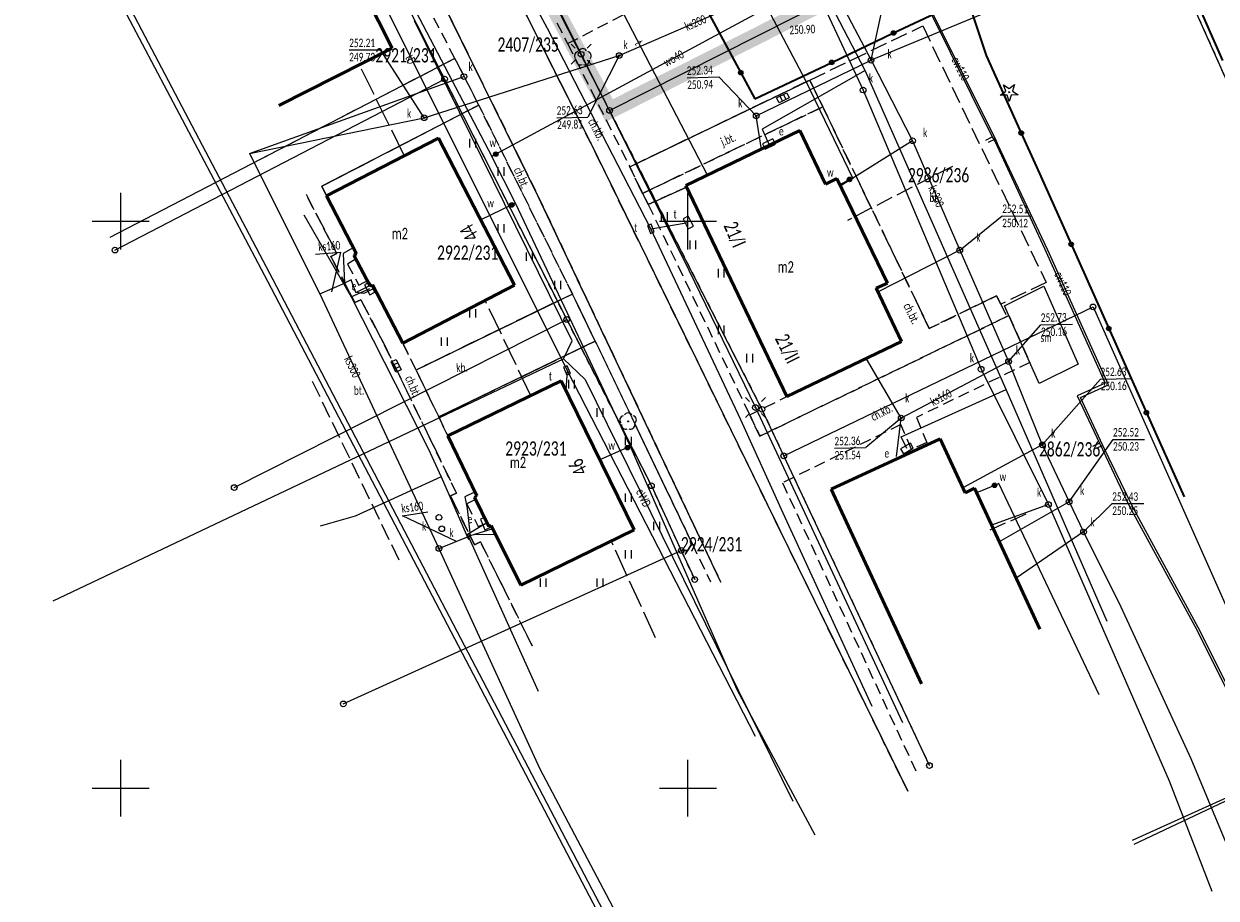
# Model space of a CAD drawing. Header units: millimetres. Extents: x 284606 to 569416, y -192995 to -95103.
# Tile 38 of 178: x 290705 to 290810, y -105319 to -105242. Entities that reach past the tile are written whole.
import ezdxf
from ezdxf.enums import TextEntityAlignment as Align

# ---------------------------------------------------------------- set-up
doc = ezdxf.new("R2010")
doc.units = ezdxf.units.MM
for name, pattern in [('1', [0]), ('1.0_0.5', [1.5, 1, -0.5]), ('11', [3, 2.5, -0.5]), ('2_OTDM', [0]), ('2_OTKC', [1.5, 1, -0.5]), ('2_OTKJ', [2, 1.5, -0.5]), ('2_OTKK', [0]), ('2_OTKU', [2, 1.5, -0.5]), ('2_OTZI', [1.5, 1, -0.5]), ('2_OTZT', [1.5, 1, -0.5]), ('3_EGBU_A', [0]), ('4_SUCP', [0]), ('4_SUEP_A', [0]), ('4_SUKP', [0]), ('4_SUPP_P', [2, 1.5, -0.5]), ('4_SUTP_A', [0]), ('4_SUWP', [0]), ('GDE', [0]), ('GUZ', [1, 0.5, -0.5])]:
    doc.linetypes.add(name, pattern=pattern)
doc.layers.get('0').update_dxf_attribs({"lineweight": 0})
doc.layers.add('CIENKA', color=3, linetype='Continuous')
for name, color, linetype, lineweight in [('Dzialki', 7, 'GDE', 18), ('EADTD_T_0', 7, 'Continuous', 25), ('EGBB_E_T_0', 7, 'Continuous', 20), ('EGBB_L_0', 7, '3_EGBU_A', 50), ('Numery_dzialek', 7, 'Continuous', 13), ('OTD_E_T_5', 7, 'Continuous', 0), ('OTD_L_8', 7, '2_OTDM', 25), ('OTK_E_T_0', 7, 'Continuous', 0), ('OTK_E_T_1', 7, 'Continuous', 0), ('OTK_E_T_3', 7, 'Continuous', 0), ('OTK_L_0', 7, '2_OTKJ', 18), ('OTK_L_1', 7, '2_OTKK', 25), ('OTK_L_2', 7, '2_OTKC', 18), ('OTK_L_4', 7, '2_OTKU', 18), ('OTO_L_0', 7, 'Continuous', 35), ('OTZ_L_3', 7, '2_OTZT', 18), ('OTZ_T_0', 3, 'Continuous', 18), ('OTZ_T_1', 3, 'Continuous', 18), ('P_SUCP_L_0', 200, '4_SUPP_P', 18), ('Podzial_sekcyjny_krzyze', 7, '1', 0), ('Punkty', 7, 'Continuous', 18), ('SUCP_E_T_0', 200, 'Continuous', 18), ('SUCP_L_0', 200, '4_SUCP', 18), ('SUE_E_T_1', 1, 'Continuous', 0), ('SUE_T_3', 7, 'Continuous', 18), ('SUE_T_4', 1, 'Continuous', 18), ('SUEP_E_T_0', 1, 'Continuous', 0), ('SUEP_L_0', 1, '4_SUEP_A', 18), ('SUK_T_1', 34, 'Continuous', 18), ('SUKP_E_T_0', 34, 'Continuous', 0), ('SUKP_L_0', 34, '4_SUKP', 18), ('SUKR_T_0', 34, 'Continuous', 18), ('SUP_E_T_1', 7, 'Continuous', 0), ('SUP_T_2', 7, 'Continuous', 18), ('SUP_T_4', 7, 'Continuous', 18), ('SUT_E_T_1', 30, 'Continuous', 0), ('SUT_T_1', 30, 'Continuous', 18), ('SUTP_E_T_0', 30, 'Continuous', 0), ('SUTP_L_0', 30, '4_SUTP_A', 18), ('SUW_E_T_2', 5, 'Continuous', 0), ('SUW_T_5', 5, 'Continuous', 18), ('SUWP_E_T_0', 5, 'Continuous', 0), ('SUWP_L_0', 5, '4_SUWP', 18), ('Uzytki', 90, 'GUZ', 18), ('ZUPPT_L_0', 7, '11', 13)]:
    doc.layers.add(name, color=color, linetype=linetype, lineweight=lineweight)
doc.styles.get("Standard").update_dxf_attribs({"font": 'calibri.ttf'})

# ---------------------------------------------------------------- blocks, each defined once
blk = doc.blocks.new('GRT')
at = {"linetype": 'Continuous'}
blk.add_circle((0, 0), 0.25, dxfattribs=at)
blk = doc.blocks.new('2_OTZG')
at = {"linetype": 'Continuous'}
for p, q in [((-0.78225, -0.26495), (-0.3012, 0.09375)), ((-0.3012, 0.09375), (-0.4937, 0.6621)), ((-0.4937, 0.6621), (-0.0039, 0.31545)), ((-0.0039, 0.31545), (0.4771, 0.67415)), ((0.4771, 0.67415), (0.2988, 0.1012)), ((0.2988, 0.1012), (0.7886, -0.24545)), ((-0.18225, -0.2575), (-0.78225, -0.26495)), ((0.01025, -0.82585), (-0.18225, -0.2575)), ((0.1886, -0.2529), (0.01025, -0.82585)), ((0.7886, -0.24545), (0.1886, -0.2529))]:
    blk.add_line(p, q, dxfattribs=at)
blk.add_circle((0, 0), 0.045, dxfattribs=at)
blk = doc.blocks.new('2_OTZL')
at = {"linetype": 'Continuous'}
blk.add_circle((0, 0), 0.045, dxfattribs=at)
for centre, start, end in [((-0.36, 0.12), 102.1445, 221.86), ((0, 0.38), 30.1401, 149.8599), ((0.36, 0.12), 318.14, 77.8555), ((-0.22, -0.3), 174.1482, 293.8542), ((0.22, -0.3), 246.1458, 5.8518)]:
    blk.add_arc(centre, 0.375, start, end, dxfattribs=at)
blk = doc.blocks.new('2_OTZT')
at = {"linetype": 'Continuous'}
for p, q in [((-0.2625, -0.375), (-0.2625, 0.375)), ((0.2625, -0.375), (0.2625, 0.375))]:
    blk.add_line(p, q, dxfattribs=at)
blk = doc.blocks.new('4_SUEO_W')
at = {"linetype": 'Continuous'}
for p, q in [((-0.53035, 0.53035), (-0.8839, 0.8839)), ((0.53035, 0.53035), (0.8839, 0.8839)), ((-0.53035, -0.53035), (-0.8839, -0.8839)), ((0.53035, -0.53035), (0.8839, -0.8839))]:
    blk.add_line(p, q, dxfattribs=at)
blk.add_circle((0, 0), 0.025, dxfattribs=at)
blk = doc.blocks.new('4_SUPP')
at = {"linetype": 'Continuous'}
blk.add_circle((0, 0), 0.25, dxfattribs=at)
blk = doc.blocks.new('4_SUES')
at = {"linetype": 'Continuous'}
for p, q in [((0.5, 0.25), (-0.5, 0.25)), ((-0.5, 0.25), (-0.5, -0.25)), ((0.5, -0.25), (0.5, 0.25)), ((-0.5, -0.25), (0.5, -0.25))]:
    blk.add_line(p, q, dxfattribs=at)
blk = doc.blocks.new('4_SUKK')
at = {"linetype": 'Continuous'}
for p, q in [((-0.5, -0.25), (-0.5, 0.25)), ((-0.5, 0.25), (0.5, 0.25)), ((-0.175, 0.25), (-0.175, -0.25)), ((0.175, 0.25), (0.175, -0.25)), ((0.5, 0.25), (0.5, -0.25)), ((0.5, -0.25), (-0.5, -0.25))]:
    blk.add_line(p, q, dxfattribs=at)
blk = doc.blocks.new('4_SUPS')
at = {"linetype": 'Continuous'}
blk.add_circle((0, 0), 0.0625, dxfattribs=at)
blk = doc.blocks.new('4_SUPW')
at = {"linetype": 'Continuous'}
blk.add_circle((0, 0), 0.25, dxfattribs=at)
blk = doc.blocks.new('4_SUPW_B')
at = {"linetype": 'Continuous'}
for p, q in [((0.375, 0.175), (-0.375, 0.175)), ((-0.375, 0.175), (-0.375, -0.175)), ((0.375, -0.175), (0.375, 0.175)), ((-0.375, -0.175), (0.375, -0.175))]:
    blk.add_line(p, q, dxfattribs=at)
blk = doc.blocks.new('4_SUTS')
at = {"linetype": 'Continuous'}
for p, q in [((0.5, 0.25), (-0.5, 0.25)), ((-0.5, 0.25), (-0.5, -0.25)), ((0.5, -0.25), (0.5, 0.25)), ((-0.5, -0.25), (0.5, -0.25))]:
    blk.add_line(p, q, dxfattribs=at)
blk = doc.blocks.new('4_SUWW')
at = {"linetype": 'Continuous'}
for radius in [0.2, 0.175, 0.15, 0.125, 0.1, 0.075, 0.05, 0.025, 0.00715]:
    blk.add_circle((0, 0), radius, dxfattribs=at)

msp = doc.modelspace()

# ---------------------------------------------------------------- linework, layer by layer
at = {"layer": 'CIENKA', "color": 215, "linetype": '1.0_0.5', "ltscale": 10, "true_color": 0xa655af, "const_width": 1.5}
msp.add_lwpolyline([(290738.92, -105215.97), (290763.83, -105200.22), (290785.17, -105235.36), (290756.25, -105249.97), (290737.87, -105215.57)], dxfattribs=at)
at = {"layer": 'Dzialki'}
for p, q in [((290756.28, -105249.96), (290738.92, -105215.97)), ((290731, -105226.06), (290741.74, -105247.19)), ((290816.92, -105261.35), (290803.7, -105231.74)), ((290756.28, -105249.96), (290785.17, -105235.36)), ((290712.69, -105262.27), (290741.74, -105247.19)), ((290741.74, -105247.19), (290752.5, -105268.39)), ((290769.71, -105276.31), (290756.28, -105249.96)), ((290771.63, -105280.42), (290798.89, -105267.28)), ((290798.89, -105267.28), (290811.32, -105295.26)), ((290723.2, -105283.21), (290752.5, -105268.39)), ((290752.5, -105268.39), (290759.97, -105283.05)), ((290771.63, -105280.42), (290769.71, -105276.31)), ((290784.47, -105307.72), (290771.63, -105280.42)), ((290759.97, -105283.05), (290762.6, -105288.76)), ((290732.81, -105302.29), (290762.6, -105288.76)), ((290762.6, -105288.76), (290763.78, -105291.32))]:
    msp.add_line(p, q, dxfattribs=at)
at = {"layer": 'EGBB_L_0', "linetype": '3_EGBU_A'}
for p, q in [((290730.5, -105231.36), (290737.12, -105244.48)), ((290737.12, -105244.48), (290727.14, -105249.51)), ((290741.19, -105252.39), (290731.32, -105257.49)), ((290747.9, -105265.36), (290741.19, -105252.39)), ((290773.05, -105251.74), (290762.99, -105256.59)), ((290775.31, -105256.45), (290773.05, -105251.74)), ((290762.99, -105256.59), (290771.9, -105275.19)), ((290776.3, -105255.97), (290775.31, -105256.45)), ((290780.77, -105265.18), (290776.3, -105255.97)), ((290731.32, -105257.49), (290733.96, -105262.6)), ((290733.96, -105262.6), (290733.74, -105262.72)), ((290733.74, -105262.72), (290735.18, -105265.44)), ((290779.77, -105265.64), (290780.77, -105265.18)), ((290735.18, -105265.44), (290735.39, -105265.33)), ((290735.39, -105265.33), (290738.06, -105270.47)), ((290738.06, -105270.47), (290747.9, -105265.36)), ((290782.01, -105270.33), (290779.77, -105265.64)), ((290771.9, -105275.19), (290782.01, -105270.33)), ((290752.02, -105273.81), (290742.02, -105278.66)), ((290758.45, -105286.94), (290752.02, -105273.81)), ((290742.02, -105278.66), (290744.59, -105283.95)), ((290785.41, -105278.91), (290775.82, -105283.34)), ((290787.61, -105283.67), (290785.41, -105278.91)), ((290744.59, -105283.95), (290744.36, -105284.07)), ((290744.36, -105284.07), (290745.63, -105286.66)), ((290775.82, -105283.34), (290783.76, -105300.53)), ((290788.45, -105283.28), (290787.61, -105283.67)), ((290794.19, -105295.71), (290788.45, -105283.28)), ((290745.63, -105286.66), (290745.85, -105286.55)), ((290745.85, -105286.55), (290748.45, -105291.82)), ((290748.45, -105291.82), (290758.45, -105286.94))]:
    msp.add_line(p, q, dxfattribs=at)
at = {"layer": 'OTD_L_8', "linetype": '2_OTDM'}
for p, q in [((290791.1, -105267.2), (290794.56, -105265.46)), ((290794.56, -105265.46), (290797.58, -105272.34)), ((290794.13, -105274.03), (290791.1, -105267.2)), ((290797.58, -105272.34), (290794.13, -105274.03))]:
    msp.add_line(p, q, dxfattribs=at)
at = {"layer": 'OTK_L_0', "linetype": '2_OTKJ'}
for p, q in [((290734.86, -105213.43), (290754.62, -105252.85)), ((290749.99, -105257.54), (290731.41, -105219.81)), ((290742.65, -105245.37), (290725.55, -105254.25)), ((290744.75, -105249.48), (290742.65, -105245.37)), ((290758.05, -105254.92), (290773.92, -105247.28)), ((290773.92, -105247.28), (290775.07, -105249.64)), ((290730.92, -105256.64), (290744.75, -105249.48)), ((290775.07, -105249.64), (290759.19, -105257.28)), ((290754.62, -105252.85), (290771.35, -105287.08)), ((290759.19, -105257.28), (290758.05, -105254.92)), ((290766.08, -105291.55), (290749.99, -105257.54)), ((290771.35, -105287.08), (290782.56, -105309.99))]:
    msp.add_line(p, q, dxfattribs=at)
at = {"layer": 'OTK_L_1', "linetype": '2_OTKK'}
for p, q in [((290734.86, -105213.43), (290754.62, -105252.85)), ((290749.99, -105257.54), (290731.41, -105219.81)), ((290742.65, -105245.37), (290712.24, -105261.17)), ((290758.05, -105254.92), (290773.92, -105247.28)), ((290744.75, -105249.48), (290730.92, -105256.64)), ((290754.62, -105252.85), (290771.35, -105287.08)), ((290759.69, -105258.24), (290763.05, -105256.73)), ((290766.08, -105291.55), (290749.99, -105257.54)), ((290753, -105266.15), (290739.22, -105272.85)), ((290755.02, -105270.29), (290741.22, -105276.99)), ((290771.35, -105287.08), (290782.56, -105309.99))]:
    msp.add_line(p, q, dxfattribs=at)
at = {"layer": 'OTK_L_2', "linetype": '2_OTKC'}
for p, q in [((290754.62, -105252.85), (290734.86, -105213.43)), ((290731.41, -105219.81), (290749.99, -105257.54)), ((290742.65, -105245.37), (290730.72, -105222.63)), ((290752.58, -105244.07), (290767.5, -105236.34)), ((290751.63, -105242.22), (290752.58, -105244.07)), ((290751.63, -105242.22), (290752.58, -105244.07)), ((290752.58, -105244.07), (290758.05, -105254.92)), ((290744.75, -105249.48), (290742.65, -105245.37)), ((290753, -105266.15), (290744.75, -105249.48)), ((290759.19, -105257.28), (290775.07, -105249.64)), ((290775.07, -105249.64), (290784.45, -105269.18)), ((290773.05, -105251.74), (290762.99, -105256.59)), ((290775.31, -105256.45), (290773.05, -105251.74)), ((290771.35, -105287.08), (290754.62, -105252.85)), ((290758.05, -105254.92), (290759.19, -105257.28)), ((290730.92, -105256.64), (290731.32, -105257.49)), ((290763.05, -105256.73), (290759.69, -105258.24)), ((290762.99, -105256.59), (290763.05, -105256.73)), ((290776.3, -105255.97), (290775.31, -105256.45)), ((290780.77, -105265.18), (290776.3, -105255.97)), ((290732.23, -105262.56), (290729.53, -105257.35)), ((290731.32, -105257.49), (290733.96, -105262.6)), ((290749.99, -105257.54), (290766.08, -105291.55)), ((290759.69, -105258.24), (290759.19, -105257.28)), ((290759.19, -105257.28), (290759.69, -105258.24)), ((290759.69, -105258.24), (290768.63, -105276.81)), ((290731.71, -105262.84), (290732.23, -105262.56)), ((290733.84, -105266.9), (290731.71, -105262.84)), ((290733.9, -105263.07), (290733.17, -105263.5)), ((290733.96, -105262.6), (290733.74, -105262.72)), ((290733.74, -105262.72), (290733.9, -105263.07)), ((290733.17, -105263.5), (290734.19, -105265.36)), ((290734.19, -105265.36), (290734.62, -105265.12)), ((290734.62, -105265.12), (290734.93, -105264.97)), ((290734.93, -105264.97), (290735.18, -105265.44)), ((290779.77, -105265.64), (290780.77, -105265.18)), ((290735.18, -105265.44), (290735.39, -105265.33)), ((290735.39, -105265.33), (290738.06, -105270.47)), ((290755.02, -105270.29), (290753, -105266.15)), ((290782.01, -105270.33), (290779.77, -105265.64)), ((290784.45, -105269.18), (290790.39, -105266.3)), ((290790.39, -105266.3), (290790.77, -105267.04)), ((290734.36, -105266.65), (290733.84, -105266.9)), ((290736.35, -105270.46), (290734.36, -105266.65)), ((290790.77, -105267.04), (290791.28, -105268.14)), ((290791.28, -105268.14), (290769.52, -105278.68)), ((290769.52, -105278.68), (290791.28, -105268.14)), ((290791.28, -105268.14), (290791.48, -105268.05)), ((290791.48, -105268.05), (290793.32, -105272.19)), ((290742.78, -105283.7), (290736.35, -105270.46)), ((290738.06, -105270.47), (290739.22, -105272.85)), ((290763.55, -105288.14), (290755.02, -105270.29)), ((290771.9, -105275.19), (290782.01, -105270.33)), ((290793.32, -105272.19), (290783.32, -105277.03)), ((290739.22, -105272.85), (290741.22, -105276.99)), ((290768.63, -105276.81), (290771.9, -105275.19)), ((290769.52, -105278.68), (290768.63, -105276.81)), ((290768.63, -105276.81), (290769.52, -105278.68)), ((290741.22, -105276.99), (290742.02, -105278.66)), ((290781.96, -105277.65), (290771.52, -105282.79)), ((290782.89, -105279.86), (290781.96, -105277.65)), ((290783.32, -105277.03), (290784.24, -105279.24)), ((290742.02, -105278.66), (290744.59, -105283.95)), ((290784.24, -105279.24), (290782.89, -105279.86)), ((290771.52, -105282.79), (290783.48, -105308.65)), ((290742.25, -105283.95), (290742.78, -105283.7)), ((290744.37, -105288.26), (290742.25, -105283.95)), ((290744.59, -105283.95), (290744.36, -105284.07)), ((290744.36, -105284.07), (290744.46, -105284.27)), ((290744.46, -105284.27), (290743.69, -105284.66)), ((290743.69, -105284.66), (290744.69, -105286.65)), ((290744.69, -105286.65), (290745.15, -105286.48)), ((290745.15, -105286.48), (290745.48, -105286.35)), ((290745.48, -105286.35), (290745.63, -105286.66)), ((290745.63, -105286.66), (290745.85, -105286.55)), ((290745.85, -105286.55), (290748.45, -105291.82)), ((290782.56, -105309.99), (290771.35, -105287.08)), ((290744.91, -105288.01), (290744.37, -105288.26)), ((290749.45, -105297.16), (290744.91, -105288.01)), ((290762.94, -105289.1), (290763.55, -105288.14)), ((290763.55, -105288.14), (290765.17, -105291.51))]:
    msp.add_line(p, q, dxfattribs=at)
at = {"layer": 'OTK_L_4', "linetype": '2_OTKU'}
for p, q in [((290773.92, -105247.28), (290783.88, -105242.51)), ((290783.88, -105242.51), (290794.76, -105265.13)), ((290775.07, -105249.64), (290773.92, -105247.28)), ((290784.45, -105269.18), (290775.07, -105249.64)), ((290729.53, -105257.35), (290732.23, -105262.56)), ((290732.23, -105262.56), (290731.71, -105262.84)), ((290731.71, -105262.84), (290733.84, -105266.9)), ((290794.76, -105265.13), (290790.77, -105267.04)), ((290753, -105266.15), (290739.22, -105272.85)), ((290755.02, -105270.29), (290753, -105266.15)), ((290790.39, -105266.3), (290784.45, -105269.18)), ((290790.77, -105267.04), (290790.39, -105266.3)), ((290733.84, -105266.9), (290734.36, -105266.65)), ((290734.36, -105266.65), (290736.35, -105270.46)), ((290736.35, -105270.46), (290742.78, -105283.7)), ((290741.22, -105276.99), (290755.02, -105270.29)), ((290737.74, -105289.62), (290729.98, -105273.61)), ((290739.22, -105272.85), (290741.22, -105276.99)), ((290742.78, -105283.7), (290742.25, -105283.95)), ((290742.25, -105283.95), (290744.37, -105288.26)), ((290744.37, -105288.26), (290744.91, -105288.01)), ((290744.91, -105288.01), (290749.45, -105297.16))]:
    msp.add_line(p, q, dxfattribs=at)
at = {"layer": 'OTO_L_0'}
for p, q in [((290807.16, -105238.41), (290810.3, -105245.55)), ((290764.3, -105240.02), (290767.85, -105246.63)), ((290781.31, -105243.13), (290786.76, -105240.55)), ((290787.9, -105240.44), (290789.46, -105245.12)), ((290775.86, -105245.72), (290781.31, -105243.13)), ((290789.46, -105245.12), (290792.56, -105251.95)), ((290769.08, -105248.93), (290775.86, -105245.72)), ((290767.85, -105246.63), (290769.08, -105248.93)), ((290792.56, -105251.95), (290793.9, -105254.92)), ((290793.9, -105254.92), (290796.96, -105261.76)), ((290796.96, -105261.76), (290800.28, -105269.19)), ((290800.28, -105269.19), (290803.59, -105276.61)), ((290803.59, -105276.61), (290806.91, -105284.03))]:
    msp.add_line(p, q, dxfattribs=at)
for centre in [(290781.31, -105243.13), (290775.86, -105245.72), (290767.85, -105246.63), (290792.56, -105251.95), (290796.96, -105261.76), (290800.28, -105269.19), (290803.59, -105276.61)]:
    msp.add_circle(centre, 0.17, dxfattribs=at)
at = {"layer": 'OTZ_L_3', "linetype": '2_OTZI'}
for p, q in [((290730.92, -105256.64), (290744.75, -105249.48)), ((290744.75, -105249.48), (290753, -105266.15)), ((290741.19, -105252.39), (290731.32, -105257.49)), ((290747.9, -105265.36), (290741.19, -105252.39)), ((290731.32, -105257.49), (290730.92, -105256.64)), ((290763.05, -105256.73), (290759.69, -105258.24)), ((290771.9, -105275.19), (290763.05, -105256.73)), ((290759.69, -105258.24), (290768.63, -105276.81)), ((290738.06, -105270.47), (290747.9, -105265.36)), ((290753, -105266.15), (290739.22, -105272.85)), ((290739.22, -105272.85), (290738.06, -105270.47)), ((290741.22, -105276.99), (290755.02, -105270.29)), ((290755.02, -105270.29), (290763.55, -105288.14)), ((290752.02, -105273.81), (290742.02, -105278.66)), ((290758.45, -105286.94), (290752.02, -105273.81)), ((290768.63, -105276.81), (290771.9, -105275.19)), ((290742.02, -105278.66), (290741.22, -105276.99)), ((290748.45, -105291.82), (290758.45, -105286.94)), ((290763.55, -105288.14), (290762.94, -105289.1))]:
    msp.add_line(p, q, dxfattribs=at)
at = {"layer": 'P_SUCP_L_0', "linetype": '4_SUPP_P'}
for p, q in [((290786.49, -105254.9), (290777.24, -105259.66)), ((290792.98, -105285.55), (290789.71, -105287.01))]:
    msp.add_line(p, q, dxfattribs=at)
at = {"layer": 'Podzial_sekcyjny_krzyze'}
for p, q in [((290713.19, -105262.23), (290713.19, -105257.23)), ((290763.19, -105262.23), (290763.19, -105257.23)), ((290710.69, -105259.73), (290715.69, -105259.73)), ((290760.69, -105259.73), (290765.69, -105259.73)), ((290713.19, -105312.23), (290713.19, -105307.23)), ((290763.19, -105312.23), (290763.19, -105307.23)), ((290710.69, -105309.73), (290715.69, -105309.73)), ((290760.69, -105309.73), (290765.69, -105309.73))]:
    msp.add_line(p, q, dxfattribs=at)
at = {"layer": 'SUCP_L_0', "linetype": '4_SUCP'}
for p, q in [((290719.47, -105252.36), (290701.88, -105218.97)), ((290702.06, -105218.18), (290726.59, -105264.87)), ((290784.45, -105241.1), (290790, -105252.3)), ((290790.3, -105252.46), (290784.7, -105241.31)), ((290726.15, -105265.05), (290719.47, -105252.36)), ((290789.44, -105252.59), (290790, -105252.3)), ((290789.69, -105252.77), (290790.3, -105252.46)), ((290790, -105252.3), (290790.25, -105252.74)), ((290790.51, -105252.95), (290790.3, -105252.46)), ((290790.25, -105252.74), (290794.62, -105262.12)), ((290794.91, -105262.28), (290790.51, -105252.95)), ((290794.62, -105262.12), (290799.95, -105274.02)), ((290800.25, -105274.15), (290794.91, -105262.28)), ((290762.07, -105333.65), (290726.15, -105265.05)), ((290726.59, -105264.87), (290758.13, -105325.14)), ((290799.95, -105274.02), (290797.49, -105275.13)), ((290797.77, -105275.27), (290800.25, -105274.15)), ((290797.49, -105275.13), (290799.46, -105279.3)), ((290799.75, -105279.49), (290797.77, -105275.27)), ((290799.46, -105279.3), (290798.85, -105279.6)), ((290799.75, -105279.49), (290799.13, -105279.78)), ((290799.46, -105279.3), (290802.08, -105284.83)), ((290802.41, -105284.93), (290799.75, -105279.49)), ((290802.08, -105284.83), (290807.86, -105295.42)), ((290808.14, -105295.55), (290802.41, -105284.93)), ((290807.86, -105295.42), (290813.66, -105307.05)), ((290813.94, -105307.1), (290808.14, -105295.55)), ((290811.89, -105310.02), (290802.35, -105314.34)), ((290802.51, -105314.67), (290812.21, -105310.06))]:
    msp.add_line(p, q, dxfattribs=at)
at = {"layer": 'SUEP_L_0', "linetype": '4_SUEP_A'}
for p, q in [((290744.88, -105227.08), (290753.77, -105245.01)), ((290778.8, -105246.43), (290775.1, -105239.32)), ((290752.98, -105270.28), (290739.1, -105242.05)), ((290753.77, -105245.01), (290763.26, -105264.03)), ((290778.8, -105246.43), (290769.73, -105251.6)), ((290791.24, -105274.57), (290778.8, -105246.43)), ((290769.73, -105251.6), (290770.33, -105252.92)), ((290729.33, -105259.15), (290733.51, -105266.39)), ((290763.26, -105264.03), (290769.14, -105276.16)), ((290733.51, -105266.39), (290735.14, -105265.66)), ((290733.51, -105266.39), (290740.3, -105279.76)), ((290752.23, -105271.86), (290752.98, -105270.28)), ((290707.25, -105293.21), (290752.23, -105271.86)), ((290752.23, -105271.86), (290754.13, -105273.68)), ((290754.13, -105273.68), (290772.44, -105310.86)), ((290781.97, -105278.73), (290791.24, -105274.57)), ((290800.12, -105295.03), (290791.24, -105274.57)), ((290769.14, -105276.16), (290782.09, -105303.92)), ((290782.49, -105279.77), (290781.97, -105278.73)), ((290740.3, -105279.76), (290741.43, -105282.28)), ((290741.43, -105282.28), (290733.87, -105285.74)), ((290741.43, -105282.28), (290743.86, -105287.8)), ((290733.87, -105285.74), (290730.78, -105286.63)), ((290743.77, -105287.33), (290745.32, -105286.37)), ((290750.01, -105301.2), (290743.77, -105287.33))]:
    msp.add_line(p, q, dxfattribs=at)
at = {"layer": 'SUKP_E_T_0', "linetype": 'Continuous', "lineweight": 0}
for p, q in [((290730.35, -105262.64), (290732.59, -105262.45)), ((290731.81, -105265.94), (290732.59, -105262.45)), ((290738.03, -105285.7), (290740.26, -105285.36)), ((290742.79, -105287.96), (290738.03, -105285.7))]:
    msp.add_line(p, q, dxfattribs=at)
at = {"layer": 'SUKP_L_0', "linetype": '4_SUKP'}
for p, q in [((290771.92, -105233.74), (290778.62, -105248.16)), ((290806.53, -105234.23), (290779.32, -105245.53)), ((290757.13, -105245.12), (290775.05, -105237.32)), ((290775.05, -105237.32), (290779.32, -105245.53)), ((290739.95, -105250.61), (290757.13, -105245.12)), ((290769.2, -105250.44), (290779.32, -105245.53)), ((290779.32, -105245.53), (290782.99, -105252.63)), ((290724.55, -105253.77), (290743.44, -105246.98)), ((290778.62, -105248.16), (290789.02, -105272.78)), ((290769.66, -105253.41), (290769.2, -105250.44)), ((290724.55, -105253.77), (290739.95, -105250.61)), ((290782.99, -105252.63), (290776.6, -105256.63)), ((290782.99, -105252.63), (290787.14, -105262.28)), ((290724.55, -105253.77), (290730.73, -105266.14)), ((290733.69, -105262.08), (290732.8, -105262.56)), ((290732.8, -105262.56), (290732.92, -105265.18)), ((290787.14, -105262.28), (290779.94, -105265.96)), ((290787.14, -105262.28), (290791.44, -105272.1)), ((290730.73, -105266.14), (290732.92, -105265.18)), ((290733.5, -105264.89), (290732.92, -105265.18)), ((290733.91, -105266.02), (290733.5, -105264.89)), ((290730.73, -105266.14), (290741.24, -105288.58)), ((290733.91, -105266.02), (290735.15, -105265.39)), ((290734.63, -105266.1), (290733.91, -105266.02)), ((290735.55, -105265.63), (290734.63, -105266.1)), ((290781.98, -105277.08), (290778.92, -105271.87)), ((290791.44, -105272.1), (290781.98, -105277.08)), ((290791.44, -105272.1), (290794.42, -105279.45)), ((290789.02, -105272.78), (290794.96, -105284.71)), ((290781.58, -105280.47), (290781.98, -105277.08)), ((290794.42, -105279.45), (290787.42, -105283.25)), ((290794.42, -105279.45), (290796.78, -105284.48)), ((290744.42, -105283.6), (290743.51, -105284.04)), ((290743.51, -105284.04), (290743.73, -105285.05)), ((290743.73, -105285.05), (290743.98, -105287.48)), ((290794.96, -105284.71), (290789.95, -105286.54)), ((290796.78, -105284.48), (290790.63, -105288)), ((290794.96, -105284.71), (290805.61, -105309.08)), ((290796.78, -105284.48), (290798.05, -105287.13)), ((290745.99, -105286.84), (290744.38, -105287.36)), ((290798.05, -105287.13), (290792.1, -105291.19)), ((290798.05, -105287.13), (290801.35, -105293.72)), ((290741.24, -105288.58), (290743.98, -105287.48)), ((290744.38, -105287.36), (290743.98, -105287.48)), ((290744.38, -105287.36), (290746.23, -105287.32)), ((290741.24, -105288.58), (290750.11, -105307.95)), ((290801.35, -105293.72), (290807.5, -105307.1)), ((290807.5, -105307.1), (290812.87, -105320.04)), ((290750.11, -105307.95), (290759.62, -105325.96)), ((290805.61, -105309.08), (290809.35, -105318.79))]:
    msp.add_line(p, q, dxfattribs=at)
at = {"layer": 'SUKR_T_0', "linetype": 'Continuous', "lineweight": 0}
for p, q in [((290779.32, -105245.53), (290780.49, -105240.24)), ((290733.33, -105244.63), (290736.09, -105244.63)), ((290739.95, -105250.61), (290736.09, -105244.63)), ((290757.13, -105245.12), (290754.37, -105250.54)), ((290763.11, -105247.08), (290765.9, -105247)), ((290769.2, -105250.44), (290765.9, -105247)), ((290751.63, -105250.6), (290754.37, -105250.54)), ((290787.14, -105262.28), (290790.88, -105259.25)), ((290790.88, -105259.25), (290793.52, -105259.28)), ((290791.44, -105272.1), (290794.3, -105268.86)), ((290794.3, -105268.86), (290797.07, -105268.81)), ((290794.42, -105279.45), (290799.56, -105273.65)), ((290799.56, -105273.65), (290802.3, -105273.6)), ((290781.98, -105277.08), (290778.85, -105279.69)), ((290776.11, -105279.75), (290778.85, -105279.69)), ((290796.78, -105284.48), (290800.65, -105278.96)), ((290800.65, -105278.96), (290803.41, -105278.96)), ((290798.05, -105287.13), (290800.58, -105284.63)), ((290800.58, -105284.63), (290803.38, -105284.63))]:
    msp.add_line(p, q, dxfattribs=at)
at = {"layer": 'SUTP_L_0', "linetype": '4_SUTP_A'}
for p, q in [((290750.81, -105242.72), (290741.98, -105226.19)), ((290731.1, -105229.94), (290752.53, -105272.88)), ((290764.92, -105255.66), (290756.61, -105239.68)), ((290759.91, -105260.39), (290750.81, -105242.72)), ((290759.91, -105260.39), (290763.21, -105259.85)), ((290767.86, -105277.23), (290759.91, -105260.39)), ((290752.53, -105272.88), (290752.41, -105274.61)), ((290752.53, -105272.88), (290769.11, -105305.14)), ((290771.57, -105285.47), (290767.86, -105277.23)), ((290779.43, -105302.51), (290771.57, -105285.47))]:
    msp.add_line(p, q, dxfattribs=at)
at = {"layer": 'SUWP_L_0', "linetype": '4_SUWP'}
for p, q in [((290736.53, -105236.09), (290745.89, -105254.02)), ((290770.17, -105240.91), (290765.98, -105243.17)), ((290770.17, -105240.91), (290773.56, -105247.32)), ((290765.98, -105243.17), (290746.25, -105253.81)), ((290773.56, -105247.32), (290777.71, -105255.95)), ((290746.25, -105253.81), (290745.89, -105254.02)), ((290747.98, -105258.13), (290745.89, -105254.02)), ((290777.43, -105256.04), (290776.57, -105256.52)), ((290777.71, -105255.95), (290777.43, -105256.04)), ((290747.66, -105258.29), (290744.92, -105259.6)), ((290747.98, -105258.13), (290747.66, -105258.29)), ((290758.09, -105279.53), (290747.98, -105258.13)), ((290757.86, -105279.69), (290755.42, -105280.76)), ((290758.09, -105279.53), (290757.86, -105279.69)), ((290767.51, -105301.05), (290758.09, -105279.53)), ((290790.21, -105283.02), (290788.63, -105283.68)), ((290790.59, -105282.85), (290790.21, -105283.02)), ((290799.43, -105301.5), (290790.59, -105282.85)), ((290774.4, -105313.87), (290767.51, -105301.05))]:
    msp.add_line(p, q, dxfattribs=at)
at = {"layer": 'Uzytki'}
for p, q in [((290738.92, -105215.97), (290756.28, -105249.96)), ((290741.74, -105247.19), (290731, -105226.06)), ((290803.7, -105231.74), (290816.92, -105261.35)), ((290752.5, -105268.39), (290741.74, -105247.19)), ((290756.28, -105249.96), (290769.71, -105276.31)), ((290759.97, -105283.05), (290752.5, -105268.39)), ((290769.71, -105276.31), (290771.63, -105280.42)), ((290771.63, -105280.42), (290784.47, -105307.72)), ((290762.6, -105288.76), (290759.97, -105283.05)), ((290763.78, -105291.32), (290762.6, -105288.76))]:
    msp.add_line(p, q, dxfattribs=at)
at = {"layer": 'ZUPPT_L_0', "linetype": '11'}
for p, q in [((290738.19, -105253.94), (290734.22, -105245.94)), ((290749.33, -105275.11), (290745.31, -105266.71)), ((290760.33, -105296.47), (290756.43, -105287.92))]:
    msp.add_line(p, q, dxfattribs=at)

# ---------------------------------------------------------------- block references
at = {"layer": 'OTZ_L_3'}
for p in [(290744.22, -105252.85), (290746.72, -105255.35), (290761.13, -105259.31), (290746.72, -105260.35), (290763.63, -105261.81), (290749.22, -105262.85), (290766.13, -105264.31), (290751.72, -105265.35), (290744.22, -105267.85), (290766.13, -105269.31), (290741.72, -105270.35), (290768.63, -105271.81), (290752.94, -105274.1), (290755.44, -105276.6), (290757.94, -105279.1), (290757.94, -105284.1), (290760.44, -105286.6), (290757.94, -105289.1), (290750.44, -105291.6), (290755.44, -105291.6)]:
    msp.add_blockref('2_OTZT', p, dxfattribs=at)
at = {"layer": 'OTZ_T_0'}
for p in [(290753.92, -105245.26), (290757.91, -105277.38)]:
    msp.add_blockref('2_OTZL', p, dxfattribs=at)
at = {"layer": 'OTZ_T_1'}
msp.add_blockref('2_OTZG', (290791.49, -105248.35), dxfattribs=at)
at = {"layer": 'Punkty'}
for p in [(290741.74, -105247.19), (290756.28, -105249.96), (290712.69, -105262.27), (290798.89, -105267.28), (290752.5, -105268.39), (290769.71, -105276.31), (290771.63, -105280.42), (290723.2, -105283.21), (290759.97, -105283.05), (290762.6, -105288.76), (290763.78, -105291.32), (290732.81, -105302.29), (290784.47, -105307.72)]:
    msp.add_blockref('GRT', p, dxfattribs=at)
at = {"layer": 'SUE_T_3'}
for name, p in [('4_SUEO_W', (290753.77, -105245.01)), ('4_SUPP', (290753.77, -105245.01)), ('4_SUEO_W', (290769.14, -105276.16)), ('4_SUPP', (290769.14, -105276.16))]:
    msp.add_blockref(name, p, dxfattribs=at)
at = {"layer": 'SUE_T_4'}
for p, rotation in [((290770.33, -105252.92), 25.83966112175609), ((290735.14, -105265.66), 298.2750203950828), ((290782.49, -105279.77), 209.8624016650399), ((290745.32, -105286.37), 293.5322941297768)]:
    msp.add_blockref('4_SUES', p, dxfattribs=dict(at, rotation=rotation))
at = {"layer": 'SUK_T_1'}
for p, rotation in [((290771.56, -105248.85), 26.255182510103), ((290737.46, -105272.48), 115.7198689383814)]:
    msp.add_blockref('4_SUKK', p, dxfattribs=dict(at, rotation=rotation))
at = {"layer": 'SUKR_T_0'}
for p in [(290757.13, -105245.12), (290779.32, -105245.53), (290769.2, -105250.44), (290739.95, -105250.61), (290787.14, -105262.28), (290791.44, -105272.1), (290781.98, -105277.08), (290794.42, -105279.45), (290796.78, -105284.48), (290798.05, -105287.13)]:
    msp.add_blockref('4_SUPS', p, dxfattribs=at)
at = {"layer": 'SUKR_T_0', "rotation": 4.46236007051e-05}
msp.add_blockref('4_SUPS', (290741.24, -105288.58), dxfattribs=at)
at = {"layer": 'SUP_T_2'}
for p in [(290753.77, -105245.01), (290769.14, -105276.16)]:
    msp.add_blockref('4_SUPP', p, dxfattribs=at)
at = {"layer": 'SUP_T_4'}
for p in [(290757.13, -105245.12), (290779.32, -105245.53), (290743.44, -105246.98), (290778.62, -105248.16), (290739.94, -105250.61), (290769.2, -105250.44), (290782.99, -105252.63), (290787.14, -105262.28), (290791.44, -105272.1), (290781.98, -105277.08), (290794.42, -105279.45), (290796.78, -105284.48), (290798.05, -105287.13)]:
    msp.add_blockref('4_SUPW', p, dxfattribs=at)
for name, p, rotation in [('4_SUPW_B', (290759.91, -105260.39), 291.5274970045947), ('4_SUPW_B', (290752.53, -105272.88), 293.873059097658), ('4_SUPW', (290789.02, -105272.78), 269.9999974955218), ('4_SUPW', (290794.96, -105284.71), 269.9999974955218), ('4_SUPW', (290741.24, -105285.84), 269.9999974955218), ('4_SUPW', (290741.49, -105286.85), 186.3401863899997), ('4_SUPW', (290741.24, -105288.58), 4.46236007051e-05)]:
    msp.add_blockref(name, p, dxfattribs=dict(at, rotation=rotation))
at = {"layer": 'SUT_T_1', "rotation": 297.4770015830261}
msp.add_blockref('4_SUTS', (290763.21, -105259.85), dxfattribs=at)
at = {"layer": 'SUW_T_5'}
for p in [(290746.25, -105253.81), (290777.43, -105256.04), (290747.66, -105258.29), (290757.86, -105279.69), (290790.21, -105283.02)]:
    msp.add_blockref('4_SUWW', p, dxfattribs=at)

# ---------------------------------------------------------------- texts
at = {"layer": 'EADTD_T_0', "width": 0.7}
for s, rotation, p in [('21/I', 293.2479, (290766.75, -105261.14)), ('44', 120.2479, (290744.45, -105260.45)), ('21/II', 296.1547, (290771.4, -105271.23)), ('46', 117.2352, (290754.07, -105281.14))]:
    msp.add_text(s, height=1.25, rotation=rotation, dxfattribs=at).set_placement(p, align=Align.CENTER)
at = {"layer": 'EGBB_E_T_0', "width": 0.7}
for p in [(290737.8, -105260.81), (290771.81, -105263.75), (290748.21, -105280.99)]:
    msp.add_text('m2', height=1, dxfattribs=at).set_placement(p, align=Align.MIDDLE)
at = {"layer": 'Numery_dzialek', "width": 0.7}
for s, p in [('2407/235', (290746.4, -105243.52)), ('2921/231', (290735.63, -105244.47)), ('2986/236', (290782.57, -105255.04)), ('2922/231', (290741.07, -105261.87)), ('2923/231', (290747.08, -105279.14)), ('2862/236', (290794.12, -105279.21))]:
    msp.add_text(s, height=1.26, dxfattribs=at).set_placement(p, align=Align.TOP_LEFT)
msp.add_text('2924/231', height=1.26, dxfattribs=at).set_placement((290762.56, -105288.84))
at = {"layer": 'OTD_E_T_5', "lineweight": 9, "width": 0.7}
msp.add_text('sm', height=0.75, dxfattribs=at).set_placement((290794.75, -105270.01), align=Align.MIDDLE)
at = {"layer": 'OTK_E_T_0', "lineweight": 9, "width": 0.7}
msp.add_text('j.bt.', height=0.75, rotation=23.1986, dxfattribs=at).set_placement((290766.75, -105252.59), align=Align.MIDDLE)
at = {"layer": 'OTK_E_T_1', "lineweight": 9, "width": 0.7}
for s, rotation, p in [('ch.kb.', 297.1981, (290755.16, -105251.62)), ('ch.bt.', 292.9128, (290748.55, -105255.89)), ('ch.bt.', 296.0211, (290782.92, -105267.85)), ('ch.bt.', 293.0615, (290738.97, -105274.26)), ('ch.kb.', 27.0506, (290780.24, -105276.56))]:
    msp.add_text(s, height=0.75, rotation=rotation, dxfattribs=at).set_placement(p, align=Align.MIDDLE)
at = {"layer": 'OTK_E_T_3', "lineweight": 9, "width": 0.7}
for s, rotation, p in [('bt.', 0.3537, (290784.92, -105257.63)), ('kb.', 2.8986, (290743.27, -105272.61)), ('bt.', 1.2454, (290734.2, -105274.63))]:
    msp.add_text(s, height=0.75, rotation=rotation, dxfattribs=at).set_placement(p, align=Align.MIDDLE)
at = {"layer": 'SUCP_E_T_0', "lineweight": 9, "width": 0.7}
for rotation, p in [(296.6677, (290787.2, -105246.28)), (294.2217, (290796.24, -105265.22))]:
    msp.add_text('cw110', height=0.75, rotation=rotation, dxfattribs=at).set_placement(p, align=Align.MIDDLE)
at = {"layer": 'SUE_E_T_1', "lineweight": 9, "width": 0.7}
for p in [(290771.21, -105252.16), (290733.54, -105265.82), (290780.51, -105280.57), (290743.78, -105286.36)]:
    msp.add_text('e', height=0.75, dxfattribs=at).set_placement(p)
at = {"layer": 'SUEP_E_T_0', "lineweight": 9, "width": 0.7}
msp.add_text('eWD', height=0.75, rotation=296.2299, dxfattribs=at).set_placement((290759.27, -105284.12), align=Align.MIDDLE)
at = {"layer": 'SUKP_E_T_0', "lineweight": 9, "width": 0.7}
for s, rotation, p in [('ks200', 23.522, (290763.84, -105242.2)), ('ks200', 293.2702, (290785.09, -105257.52)), ('ks300', 295.3702, (290733.64, -105272.56)), ('ks160', 27.7635, (290785.48, -105275.24))]:
    msp.add_text(s, height=0.75, rotation=rotation, dxfattribs=at).set_placement(p, align=Align.MIDDLE)
msp.add_text('ks160', height=0.75, rotation=4.7999, dxfattribs=at).set_placement((290732.54, -105261.83), align=Align.MIDDLE_RIGHT)
msp.add_text('ks160', height=0.75, rotation=8.5414, dxfattribs=at).set_placement((290737.94, -105285.08), align=Align.MIDDLE_LEFT)
at = {"layer": 'SUKR_T_0', "lineweight": 9, "width": 0.7}
for s, rotation, p in [('250.90', 2.5734, (290772.11, -105242.5)), ('252.34', 1.646, (290763.08, -105246.08)), ('250.94', 1.646, (290763.11, -105247.33)), ('252.63', 1.302, (290751.61, -105249.6)), ('249.81', 1.302, (290751.64, -105250.85)), ('252.51', 359.4213, (290790.89, -105258.25)), ('250.12', 359.4213, (290790.88, -105259.5)), ('252.73', 1.0809, (290794.28, -105267.86)), ('250.16', 1.0809, (290794.3, -105269.11)), ('252.63', 1.1458, (290799.54, -105272.65)), ('250.16', 1.1458, (290799.56, -105273.9)), ('252.36', 1.1017, (290776.09, -105278.75)), ('251.54', 1.1017, (290776.11, -105280))]:
    msp.add_text(s, height=0.75, rotation=rotation, dxfattribs=at).set_placement(p, align=Align.TOP_LEFT)
for s, p in [('252.21', (290733.33, -105243.63)), ('249.73', (290733.33, -105244.88)), ('252.52', (290800.65, -105277.96)), ('250.23', (290800.65, -105279.21)), ('252.43', (290800.58, -105283.63)), ('250.25', (290800.58, -105284.88))]:
    msp.add_text(s, height=0.75, dxfattribs=at).set_placement(p, align=Align.TOP_LEFT)
at = {"layer": 'SUP_E_T_1', "lineweight": 9, "width": 0.7}
for s, p in [('k', (290757.5, -105244.55)), ('k', (290780.78, -105245.36)), ('k', (290743.85, -105246.47)), ('k', (290779.13, -105247.49)), ('k', (290767.62, -105249.68)), ('k', (290738.42, -105250.6)), ('k', (290783.91, -105252.3)), ('t', (290758.45, -105260.66)), ('k', (290788.6, -105261.54)), ('k', (290788.03, -105272.17)), ('k', (290792.09, -105271.48)), ('t', (290750.93, -105273.77)), ('k', (290782.33, -105275.71)), ('k', (290795.2, -105278.82)), ('k', (290797.75, -105283.87)), ('k', (290793.96, -105284.02)), ('k', (290739.75, -105287.01)), ('k', (290798.65, -105286.64)), ('k', (290742.16, -105287.58))]:
    msp.add_text(s, height=0.75, dxfattribs=at).set_placement(p)
at = {"layer": 'SUT_E_T_1', "lineweight": 9, "width": 0.7}
msp.add_text('t', height=0.75, dxfattribs=at).set_placement((290761.92, -105259.49))
at = {"layer": 'SUTP_E_T_0', "lineweight": 9, "width": 0.7}
for s, rotation, p in [('t', 297.4689, (290758.86, -105244)), ('tD', 296.2435, (290738.75, -105245.46))]:
    msp.add_text(s, height=0.75, rotation=rotation, dxfattribs=at).set_placement(p, align=Align.MIDDLE)
at = {"layer": 'SUW_E_T_2', "lineweight": 9, "width": 0.7}
for p in [(290745.7, -105253.18), (290775.44, -105255.8), (290745.5, -105258.51), (290756.17, -105279.88), (290790.65, -105282.62)]:
    msp.add_text('w', height=0.75, dxfattribs=at).set_placement(p)
at = {"layer": 'SUWP_E_T_0', "lineweight": 9, "width": 0.7}
msp.add_text('wo40', height=0.75, rotation=28.3528, dxfattribs=at).set_placement((290761.92, -105245.36), align=Align.MIDDLE)

doc.saveas('drawing.dxf')
